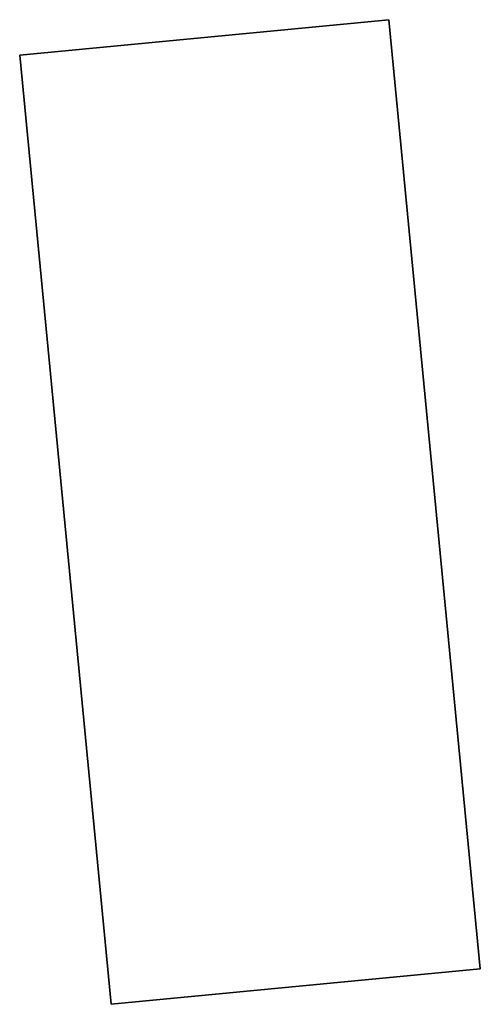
# Model space of a CAD drawing. Extents: x 0.3 to 7.1, y -3.38 to 3.38.
# Tile 130 of 256: x 2.64777 to 2.65587, y 0.45851 to 0.47584. Entities that reach past the tile are written whole.
import ezdxf

# ---------------------------------------------------------------- set-up
doc = ezdxf.new("R2010")
doc.units = 0
doc.header["$LTSCALE"] = 2.54
doc.layers.get('0').update_dxf_attribs({"linetype": 'CONTINUOUS'})

# ---------------------------------------------------------------- blocks, each defined once
blk = doc.blocks.new('SINGLES_B_BB_STL')
at = {"color": 0}
for p, q in [((2.65426, 0.475841, 41.9), (2.647767, 0.475216, 41.9)), ((2.647767, 0.475216, 41.7), (2.65426, 0.475841, 41.7)), ((2.65426, 0.475841, 41.9), (2.655868, 0.459135, 41.9)), ((2.655868, 0.459135, 41.7), (2.65426, 0.475841, 41.7)), ((2.647767, 0.475216, 41.9), (2.649376, 0.45851, 41.9)), ((2.649376, 0.45851, 41.7), (2.647767, 0.475216, 41.7)), ((2.655868, 0.459135, 41.9), (2.649376, 0.45851, 41.9)), ((2.649376, 0.45851, 41.7), (2.655868, 0.459135, 41.7))]:
    blk.add_line(p, q, dxfattribs=at)

msp = doc.modelspace()

# ---------------------------------------------------------------- block references
at = {"color": 0}
msp.add_blockref('SINGLES_B_BB_STL', (0, 0), dxfattribs=at)

doc.saveas('drawing.dxf')
